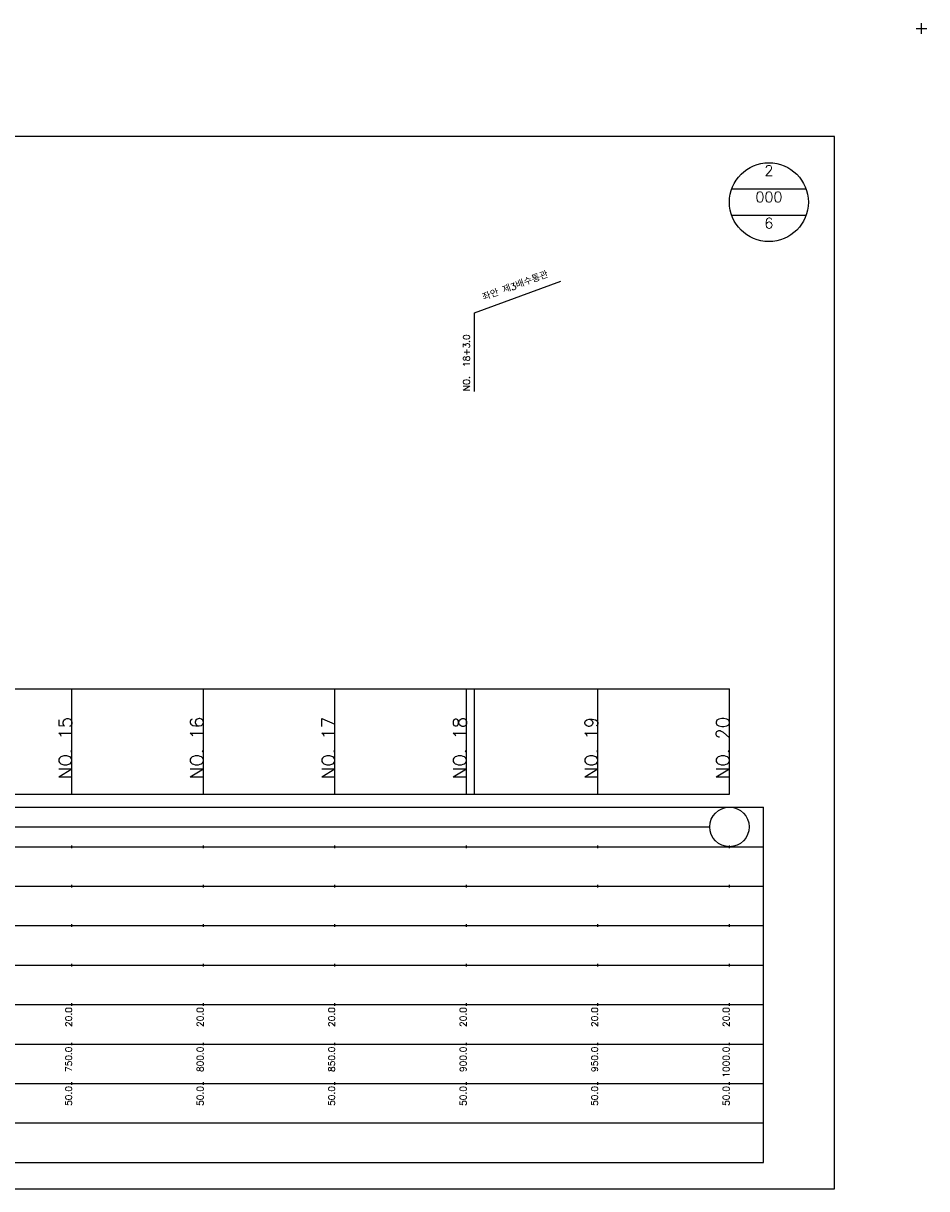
# Model space of a CAD drawing. Extents: x -504 to 685, y -2 to 1451.
# Tile 5 of 7: x 342 to 685, y 525 to 968. Entities that reach past the tile are written whole.
import ezdxf
from ezdxf.enums import TextEntityAlignment as Align

# ---------------------------------------------------------------- set-up
doc = ezdxf.new("R2010")
doc.units = 0
doc.header["$LTSCALE"] = 5
for name, color, linetype in [('BOX', 5, 'CONTINUOUS'), ('DT1', 3, 'CONTINUOUS'), ('DT2', 6, 'CONTINUOUS'), ('LT1', 4, 'CONTINUOUS'), ('ST1', 7, 'CONTINUOUS')]:
    doc.layers.add(name, color=color, linetype=linetype)
doc.styles.add('GHS', font='ROMANS.shx', dxfattribs={"bigfont": 'GHS.shx'})

msp = doc.modelspace()

# ---------------------------------------------------------------- linework, layer by layer
at = {"layer": 'BOX'}
msp.add_lwpolyline([(50, 525), (650, 525), (650, 925), (50, 925), (50, 525)], dxfattribs=at)
at = {"layer": 'DT1'}
for p, q in [((360, 704.83), (360, 705.83)), ((410, 704.83), (410, 705.83)), ((460, 704.83), (460, 705.83)), ((510, 704.83), (510, 705.83)), ((560, 704.83), (560, 705.83)), ((610, 704.83), (610, 705.83))]:
    msp.add_line(p, q, dxfattribs=at)
at = {"layer": 'LT1', "linetype": 'CONTINUOUS'}
for p, q in [((513, 858), (545.89, 869.97)), ((513, 828), (513, 858))]:
    msp.add_line(p, q, dxfattribs=at)
at = {"layer": 'LT1'}
for p, q in [((360, 675), (360, 715)), ((410, 675), (410, 715)), ((460, 675), (460, 715)), ((510, 675), (510, 715)), ((513, 675), (513, 715)), ((560, 675), (560, 715)), ((610, 675), (610, 715)), ((110, 675), (610, 675)), ((360, 654.5), (360, 655.5)), ((410, 654.5), (410, 655.5)), ((460, 654.5), (460, 655.5)), ((510, 654.5), (510, 655.5)), ((560, 654.5), (560, 655.5)), ((610, 654.5), (610, 655.5)), ((360, 639.5), (360, 640.5)), ((410, 639.5), (410, 640.5)), ((460, 639.5), (460, 640.5)), ((510, 639.5), (510, 640.5)), ((560, 639.5), (560, 640.5)), ((610, 639.5), (610, 640.5)), ((360, 624.5), (360, 625.5)), ((410, 624.5), (410, 625.5)), ((460, 624.5), (460, 625.5)), ((510, 624.5), (510, 625.5)), ((560, 624.5), (560, 625.5)), ((610, 624.5), (610, 625.5)), ((360, 609.5), (360, 610.5)), ((410, 609.5), (410, 610.5)), ((460, 609.5), (460, 610.5)), ((510, 609.5), (510, 610.5)), ((560, 609.5), (560, 610.5)), ((610, 609.5), (610, 610.5)), ((360, 594.5), (360, 595.5)), ((410, 594.5), (410, 595.5)), ((460, 594.5), (460, 595.5)), ((510, 594.5), (510, 595.5)), ((560, 594.5), (560, 595.5)), ((610, 594.5), (610, 595.5)), ((360, 579.5), (360, 580.5)), ((410, 579.5), (410, 580.5)), ((460, 579.5), (460, 580.5)), ((510, 579.5), (510, 580.5)), ((560, 579.5), (560, 580.5)), ((610, 579.5), (610, 580.5)), ((360, 564.5), (360, 565.5)), ((410, 564.5), (410, 565.5)), ((460, 564.5), (460, 565.5)), ((510, 564.5), (510, 565.5)), ((560, 564.5), (560, 565.5)), ((610, 564.5), (610, 565.5))]:
    msp.add_line(p, q, dxfattribs=at)
msp.add_lwpolyline([(110, 715), (160, 715), (210, 715), (260, 715), (310, 715), (360, 715), (410, 715), (460, 715), (510, 715), (560, 715), (610, 715)], dxfattribs=at)
at = {"layer": 'ST1'}
for p, q in [((681, 966), (685, 966)), ((683, 964), (683, 968)), ((80, 670), (623, 670)), ((623, 535), (623, 670)), ((87.5, 655), (623, 655)), ((80, 640), (623, 640)), ((87.5, 625), (623, 625)), ((80, 610), (623, 610)), ((80, 595), (623, 595)), ((80, 580), (623, 580)), ((80, 565), (623, 565)), ((80, 550), (623, 550)), ((80, 535), (623, 535))]:
    msp.add_line(p, q, dxfattribs=at)
at = {"layer": 'ST1', "linetype": 'CONTINUOUS'}
for p, q in [((639.14, 905), (610.86, 905)), ((639.14, 895), (610.86, 895)), ((117.5, 662.5), (602.5, 662.5))]:
    msp.add_line(p, q, dxfattribs=at)
for centre, radius in [((625, 900), 15), ((610, 662.5), 7.5)]:
    msp.add_circle(centre, radius, dxfattribs=at)

# ---------------------------------------------------------------- texts
at = {"layer": 'DT1', "linetype": 'CONTINUOUS', "style": 'GHS'}
msp.add_text('좌안 제3배수통관', height=2.5, rotation=20, dxfattribs=at).set_placement((529, 866.99), align=Align.CENTER)
msp.add_text('NO.  18+3.0', height=2.5, rotation=90, dxfattribs=at).set_placement((511.25, 828.12))
at = {"layer": 'DT1', "style": 'GHS'}
for s, height, p in [('NO. 15', 5, (360, 704.33)), ('NO. 16', 5, (410, 704.33)), ('NO. 17', 5, (460, 704.33)), ('NO. 18', 5, (510, 704.33)), ('NO. 19', 5, (560, 704.33)), ('NO. 20', 5, (610, 704.33)), (' 20.0', 2.5, (360, 594)), (' 20.0', 2.5, (410, 594)), (' 20.0', 2.5, (460, 594)), (' 20.0', 2.5, (510, 594)), (' 20.0', 2.5, (560, 594)), (' 20.0', 2.5, (610, 594)), ('   750.0', 2.5, (360, 579)), ('   800.0', 2.5, (410, 579)), ('   850.0', 2.5, (460, 579)), ('   900.0', 2.5, (510, 579)), ('   950.0', 2.5, (560, 579)), ('  1000.0', 2.5, (610, 579)), ('  50.0', 2.5, (360, 564)), ('  50.0', 2.5, (410, 564)), ('  50.0', 2.5, (460, 564)), ('  50.0', 2.5, (510, 564)), ('  50.0', 2.5, (560, 564)), ('  50.0', 2.5, (610, 564))]:
    msp.add_text(s, height=height, rotation=90, dxfattribs=at).set_placement(p, align=Align.RIGHT)
at = {"layer": 'DT2', "linetype": 'CONTINUOUS', "style": 'GHS'}
for s, p in [('2', (625, 910)), ('000', (625, 900)), ('6', (625, 890))]:
    msp.add_text(s, height=4, dxfattribs=at).set_placement(p, align=Align.CENTER)

doc.saveas('drawing.dxf')
